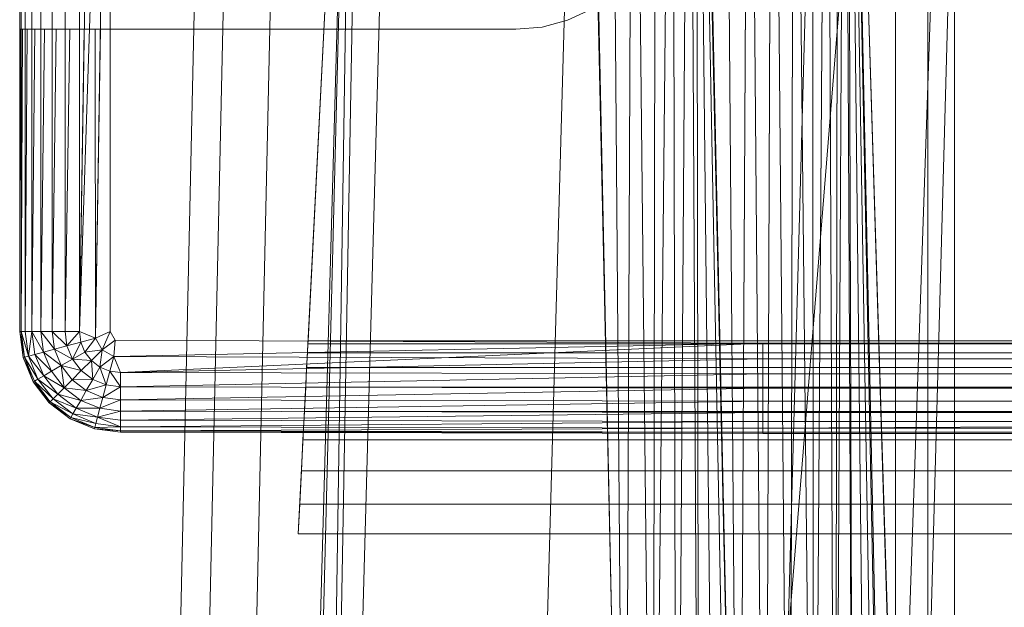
# Model space of a CAD drawing. Header units: metres. Extents: x 391.1 to 430.4, y 12.7 to 28.9.
# Tile 92 of 153: x 404.5778 to 404.721, y 27.8704 to 27.9559. Entities that reach past the tile are written whole.
import ezdxf

# ---------------------------------------------------------------- set-up
doc = ezdxf.new("R2010")
doc.units = ezdxf.units.M
doc.layers.add('A-DETL-____-MBND', color=7, linetype='Continuous', lineweight=18)

# ---------------------------------------------------------------- blocks, each defined once
blk = doc.blocks.new('Family - Inodor PB-155417-01_FON_P0')
at = {"layer": 'A-DETL-____-MBND', "color": 253, "true_color": 0xaaaaaa}
for p, q in [((0.02769, 0.72747), (0.02057, 0.40793)), ((0.02769, 0.72747), (0.02057, 0.40793)), ((0.03191, 0.72725), (0.02479, 0.40776)), ((0.03191, 0.72725), (0.02479, 0.40776)), ((0.03874, 0.72691), (0.03162, 0.40749)), ((0.03874, 0.72691), (0.03162, 0.40749)), ((0.03494, 0.21652), (0.04902, 0.7262)), ((0.04902, 0.7262), (0.03612, 0.21652)), ((0.04902, 0.7262), (0.04107, 0.21652)), ((0.0502, 0.7262), (0.04107, 0.21652)), ((0.05515, 0.7262), (0.04107, 0.21652)), ((0.08204, 0.7262), (0.06796, 0.21652)), ((0.08802, 0.44565), (0.08189, 0.7262)), ((0.10461, 0.44571), (0.09848, 0.7262)), ((0.11707, 0.7262), (0.10299, 0.21652)), ((0.13782, 0.7262), (0.12375, 0.21652)), ((0.08202, 0.72555), (0.08802, 0.44565)), ((0.08202, 0.72555), (0.08802, 0.44565)), ((0.08578, 0.72555), (0.08802, 0.44565)), ((0.08578, 0.72555), (0.08802, 0.44565)), ((0.0892, 0.72555), (0.08802, 0.44565)), ((0.08802, 0.44565), (0.0892, 0.72555)), ((0.0892, 0.72555), (0.09212, 0.44566)), ((0.0892, 0.72555), (0.09212, 0.44566)), ((0.09248, 0.72555), (0.09212, 0.44566)), ((0.09212, 0.44566), (0.09248, 0.72555)), ((0.09212, 0.44566), (0.09491, 0.72555)), ((0.09212, 0.44566), (0.09491, 0.72555)), ((0.09491, 0.72555), (0.09554, 0.44566)), ((0.09491, 0.72555), (0.09554, 0.44566)), ((0.09737, 0.72555), (0.09554, 0.44566)), ((0.09554, 0.44566), (0.09737, 0.72555)), ((0.09737, 0.72555), (0.09882, 0.44566)), ((0.09737, 0.72555), (0.09882, 0.44566)), ((0.09837, 0.72555), (0.09882, 0.44566)), ((0.09837, 0.72555), (0.10126, 0.44566)), ((0.09837, 0.72555), (0.09882, 0.44566)), ((0.09837, 0.72555), (0.10371, 0.44566)), ((0.09837, 0.72555), (0.10126, 0.44566)), ((0.09837, 0.72555), (0.10471, 0.44572)), ((0.09837, 0.72555), (0.10371, 0.44566)), ((0.09837, 0.72555), (0.10471, 0.44572)), ((0.09861, 0.7256), (0.10461, 0.44571)), ((0.09861, 0.7256), (0.10461, 0.44571)), ((0.10238, 0.7256), (0.10461, 0.44571)), ((0.10238, 0.7256), (0.10461, 0.44571)), ((0.10604, 0.7256), (0.10461, 0.44571)), ((0.10461, 0.44571), (0.10604, 0.7256)), ((0.12737, 0.72561), (0.10471, 0.44572)), ((0.10471, 0.44572), (0.12737, 0.72561)), ((0.10604, 0.7256), (0.10839, 0.44571)), ((0.10604, 0.7256), (0.10839, 0.44571)), ((0.10947, 0.7256), (0.10839, 0.44571)), ((0.10839, 0.44571), (0.10947, 0.7256)), ((0.10947, 0.7256), (0.11204, 0.44571)), ((0.10947, 0.7256), (0.11204, 0.44571)), ((0.11257, 0.7256), (0.11204, 0.44571)), ((0.11204, 0.44571), (0.11257, 0.7256)), ((0.11257, 0.7256), (0.11547, 0.44571)), ((0.11257, 0.7256), (0.11547, 0.44571)), ((0.11525, 0.7256), (0.11547, 0.44571)), ((0.11525, 0.7256), (0.11547, 0.44571)), ((0.11742, 0.7256), (0.11547, 0.44571)), ((0.11547, 0.44571), (0.11742, 0.7256)), ((0.11742, 0.7256), (0.11858, 0.44571)), ((0.11742, 0.7256), (0.11858, 0.44571)), ((0.11902, 0.7256), (0.11858, 0.44571)), ((0.11858, 0.44571), (0.11902, 0.7256)), ((0.11858, 0.44571), (0.12, 0.7256)), ((0.11858, 0.44571), (0.12, 0.7256)), ((0.12, 0.7256), (0.12125, 0.44571)), ((0.12, 0.7256), (0.12125, 0.44571)), ((0.12032, 0.7256), (0.12632, 0.44571)), ((0.12032, 0.7256), (0.13594, 0.21593)), ((0.12032, 0.7256), (0.12632, 0.44571)), ((0.12032, 0.7256), (0.13594, 0.21593)), ((0.12032, 0.7256), (0.13646, 0.2042)), ((0.12032, 0.7256), (0.12632, 0.44571)), ((0.12032, 0.7256), (0.12125, 0.44571)), ((0.12032, 0.7256), (0.12343, 0.44571)), ((0.12032, 0.7256), (0.12125, 0.44571)), ((0.12032, 0.7256), (0.12503, 0.44571)), ((0.12032, 0.7256), (0.12343, 0.44571)), ((0.12032, 0.7256), (0.12601, 0.44571)), ((0.12032, 0.7256), (0.12503, 0.44571)), ((0.12032, 0.7256), (0.12632, 0.44571)), ((0.12032, 0.7256), (0.12601, 0.44571)), ((0.13594, 0.72561), (0.12632, 0.44571)), ((0.12632, 0.44571), (0.13594, 0.72561)), ((0.12737, 0.72561), (0.12737, 0.44571)), ((0.12737, 0.72561), (0.12737, 0.44571)), ((0.13205, 0.72561), (0.13205, 0.44571)), ((0.13205, 0.72561), (0.13205, 0.44571)), ((0.13594, 0.72561), (0.13594, 0.44571)), ((0.13594, 0.72561), (0.13594, 0.44571)), ((0.13594, 0.44571), (0.13594, 0.72561)), ((0.13594, 0.72561), (0.13594, 0.44571)), ((0, 0.57723), (0, 0.71226)), ((0, 0.57723), (0, 0.71226)), ((0, 0.57723), (0, 0.71226)), ((0, 0.71226), (0, 0.57723)), ((0.0002, 0.71226), (0.0002, 0.57723)), ((0.0008, 0.71226), (0.0008, 0.57723)), ((0.00177, 0.71226), (0.00177, 0.57723)), ((0.00309, 0.71226), (0.00309, 0.57723)), ((0.00472, 0.71226), (0.00472, 0.57723)), ((0.0066, 0.71226), (0.0066, 0.57723)), ((0.00868, 0.71226), (0.00868, 0.57723)), ((0.0109, 0.71226), (0.00868, 0.57723)), ((0.01318, 0.71226), (0.00868, 0.57723)), ((0.01318, 0.71226), (0.01102, 0.57626)), ((0.01318, 0.71226), (0.01318, 0.57723)), ((0.0405, 0.54781), (0.04887, 0.71226)), ((0.04887, 0.71226), (0.04193, 0.57586)), ((0, 0.62119), (0, 0.67979)), ((0.07969, 0.62251), (0.08316, 0.62413)), ((0.07217, 0.62119), (0.07599, 0.62152)), ((0.07969, 0.62251), (0.07599, 0.62152)), ((0, 0.62119), (0.00007, 0.62119)), ((0.00007, 0.62119), (0, 0.57723)), ((0.00007, 0.62119), (0, 0.57723)), ((0.0002, 0.62119), (0.00007, 0.62119)), ((0.0002, 0.62119), (0.0002, 0.57723)), ((0.00039, 0.62119), (0.0002, 0.57723)), ((0.00039, 0.62119), (0.0002, 0.62119)), ((0.0002, 0.57723), (0.0002, 0.62119)), ((0.00039, 0.62119), (0.0002, 0.57723)), ((0.0008, 0.62119), (0.00039, 0.62119)), ((0.0008, 0.62119), (0.0008, 0.57723)), ((0.00111, 0.62119), (0.0008, 0.57723)), ((0.00111, 0.62119), (0.0008, 0.62119)), ((0.0008, 0.57723), (0.0008, 0.62119)), ((0.00111, 0.62119), (0.0008, 0.57723)), ((0.00177, 0.62119), (0.00111, 0.62119)), ((0.00177, 0.62119), (0.00177, 0.57723)), ((0.0022, 0.62119), (0.00177, 0.57723)), ((0.0022, 0.62119), (0.00177, 0.62119)), ((0.00177, 0.57723), (0.00177, 0.62119)), ((0.0022, 0.62119), (0.00177, 0.57723)), ((0.00309, 0.62119), (0.0022, 0.62119)), ((0.00309, 0.62119), (0.00309, 0.57723)), ((0.00362, 0.62119), (0.00309, 0.57723)), ((0.00362, 0.62119), (0.00309, 0.62119)), ((0.00309, 0.57723), (0.00309, 0.62119)), ((0.00362, 0.62119), (0.00309, 0.57723)), ((0.00472, 0.62119), (0.00362, 0.62119)), ((0.00472, 0.62119), (0.00472, 0.57723)), ((0.00533, 0.62119), (0.00472, 0.57723)), ((0.00533, 0.62119), (0.00472, 0.62119)), ((0.00472, 0.57723), (0.00472, 0.62119)), ((0.00533, 0.62119), (0.00472, 0.57723)), ((0.0066, 0.62119), (0.00533, 0.62119)), ((0.0066, 0.62119), (0.0066, 0.57723)), ((0.00728, 0.62119), (0.0066, 0.57723)), ((0.00728, 0.62119), (0.0066, 0.62119)), ((0.0066, 0.57723), (0.0066, 0.62119)), ((0.00728, 0.62119), (0.0066, 0.57723)), ((0.00868, 0.62119), (0.00728, 0.62119)), ((0.00868, 0.62119), (0.00868, 0.57723)), ((0.0094, 0.62119), (0.00868, 0.57723)), ((0.0094, 0.62119), (0.00868, 0.62119)), ((0.00868, 0.57723), (0.00868, 0.62119)), ((0.0094, 0.62119), (0.00868, 0.57723)), ((0.01098, 0.62119), (0.0094, 0.62119)), ((0.01098, 0.62119), (0.01102, 0.57626)), ((0.01174, 0.62119), (0.01098, 0.62119)), ((0.01102, 0.57626), (0.01098, 0.62119)), ((0.01174, 0.62119), (0.01102, 0.57626)), ((0.01174, 0.62119), (0.01102, 0.57626)), ((0.01318, 0.62119), (0.01174, 0.62119)), ((0.01318, 0.62119), (0.01318, 0.57723)), ((0.01342, 0.62119), (0.01318, 0.62119)), ((0.01318, 0.57723), (0.01318, 0.62119)), ((0.01342, 0.62119), (0.04368, 0.62119)), ((0.04368, 0.62119), (0.04477, 0.62119)), ((0.04477, 0.62119), (0.07217, 0.62119)), ((0.0005, 0.57344), (0, 0.57723)), ((0.0005, 0.57344), (0, 0.57723)), ((0.0002, 0.57723), (0, 0.57723)), ((0.0005, 0.57344), (0, 0.57723)), ((0.0002, 0.57723), (0, 0.57723)), ((0, 0.57723), (0.0002, 0.57723)), ((0, 0.57723), (0.00069, 0.57349)), ((0, 0.57723), (0.00069, 0.57349)), ((0, 0.57723), (0.0005, 0.57344)), ((0.0002, 0.57723), (0.00069, 0.57349)), ((0.0008, 0.57723), (0.0002, 0.57723)), ((0.0002, 0.57723), (0.00069, 0.57349)), ((0.0002, 0.57723), (0.00127, 0.57365)), ((0.0002, 0.57723), (0.00069, 0.57349)), ((0.0008, 0.57723), (0.0002, 0.57723)), ((0.0002, 0.57723), (0.0008, 0.57723)), ((0.0002, 0.57723), (0.00127, 0.57365)), ((0.0008, 0.57723), (0.00127, 0.57365)), ((0.0008, 0.57723), (0.00177, 0.57723)), ((0.0008, 0.57723), (0.00127, 0.57365)), ((0.0008, 0.57723), (0.00177, 0.57723)), ((0.0008, 0.57723), (0.00127, 0.57365)), ((0.00177, 0.57723), (0.0008, 0.57723)), ((0.00177, 0.57723), (0.00127, 0.57365)), ((0.00127, 0.57365), (0.00177, 0.57723)), ((0.00177, 0.57723), (0.00221, 0.5739)), ((0.00309, 0.57723), (0.00177, 0.57723)), ((0.00177, 0.57723), (0.00221, 0.5739)), ((0.00177, 0.57723), (0.00348, 0.57424)), ((0.00177, 0.57723), (0.00221, 0.5739)), ((0.00309, 0.57723), (0.00177, 0.57723)), ((0.00177, 0.57723), (0.00309, 0.57723)), ((0.00177, 0.57723), (0.00348, 0.57424)), ((0.00309, 0.57723), (0.00348, 0.57424)), ((0.00472, 0.57723), (0.00309, 0.57723)), ((0.00309, 0.57723), (0.00348, 0.57424)), ((0.00309, 0.57723), (0.00505, 0.57466)), ((0.00309, 0.57723), (0.00348, 0.57424)), ((0.00472, 0.57723), (0.00309, 0.57723)), ((0.00309, 0.57723), (0.00472, 0.57723)), ((0.00309, 0.57723), (0.00505, 0.57466)), ((0.00472, 0.57723), (0.00505, 0.57466)), ((0.0066, 0.57723), (0.00472, 0.57723)), ((0.00472, 0.57723), (0.00505, 0.57466)), ((0.00472, 0.57723), (0.00687, 0.57515)), ((0.00472, 0.57723), (0.00505, 0.57466)), ((0.0066, 0.57723), (0.00472, 0.57723)), ((0.00472, 0.57723), (0.0066, 0.57723)), ((0.00472, 0.57723), (0.00687, 0.57515)), ((0.0066, 0.57723), (0.00687, 0.57515)), ((0.0066, 0.57723), (0.00868, 0.57723)), ((0.0066, 0.57723), (0.00687, 0.57515)), ((0.0066, 0.57723), (0.00868, 0.57723)), ((0.0066, 0.57723), (0.00687, 0.57515)), ((0.00868, 0.57723), (0.0066, 0.57723)), ((0.00868, 0.57723), (0.00687, 0.57515)), ((0.00687, 0.57515), (0.00868, 0.57723)), ((0.00868, 0.57723), (0.00888, 0.57569)), ((0.00868, 0.57723), (0.01102, 0.57626)), ((0.00868, 0.57723), (0.00888, 0.57569)), ((0.00868, 0.57723), (0.01102, 0.57626)), ((0.00868, 0.57723), (0.00888, 0.57569)), ((0.01102, 0.57626), (0.00868, 0.57723)), ((0.01102, 0.57626), (0.01318, 0.57723)), ((0.01318, 0.57723), (0.01102, 0.57626)), ((0.01102, 0.57626), (0.01318, 0.57723)), ((0.01318, 0.57723), (0.012, 0.57458)), ((0.012, 0.57458), (0.01318, 0.57723)), ((0.01318, 0.57723), (0.01391, 0.57596)), ((0.01318, 0.57723), (0.01391, 0.57596)), ((0.01318, 0.57723), (0.01391, 0.57596)), ((0.00687, 0.57515), (0.00888, 0.57569)), ((0.00687, 0.57515), (0.00888, 0.57569)), ((0.00687, 0.57515), (0.00888, 0.57569)), ((0.00888, 0.57569), (0.00768, 0.57321)), ((0.00768, 0.57321), (0.00888, 0.57569)), ((0.01102, 0.57626), (0.00888, 0.57569)), ((0.01102, 0.57626), (0.00888, 0.57569)), ((0.00888, 0.57569), (0.01102, 0.57626)), ((0.00888, 0.57569), (0.00948, 0.57425)), ((0.00888, 0.57569), (0.00948, 0.57425)), ((0.00888, 0.57569), (0.00948, 0.57425)), ((0.01102, 0.57626), (0.00948, 0.57425)), ((0.01102, 0.57626), (0.00948, 0.57425)), ((0.00948, 0.57425), (0.01102, 0.57626)), ((0.01102, 0.57626), (0.012, 0.57458)), ((0.01102, 0.57626), (0.012, 0.57458)), ((0.01391, 0.57596), (0.012, 0.57458)), ((0.012, 0.57458), (0.01391, 0.57596)), ((0.012, 0.57458), (0.01391, 0.57596)), ((0.01391, 0.57596), (0.01368, 0.57361)), ((0.01391, 0.57596), (0.01368, 0.57361)), ((0.01391, 0.57596), (0.01368, 0.57361)), ((0.01391, 0.57596), (0.10805, 0.57556)), ((0.01391, 0.57596), (0.10805, 0.57556)), ((0.01391, 0.57596), (0.10805, 0.57556)), ((0.04193, 0.57586), (0.04191, 0.57542)), ((0.3592, 0.57586), (0.04193, 0.57586)), ((0.00348, 0.57424), (0.00221, 0.5739)), ((0.00348, 0.57424), (0.00221, 0.5739)), ((0.00221, 0.5739), (0.00348, 0.57424)), ((0.00505, 0.57466), (0.00348, 0.57424)), ((0.00505, 0.57466), (0.00348, 0.57424)), ((0.00348, 0.57424), (0.00505, 0.57466)), ((0.00348, 0.57424), (0.00464, 0.57145)), ((0.00348, 0.57424), (0.00464, 0.57145)), ((0.00348, 0.57424), (0.00605, 0.57227)), ((0.00348, 0.57424), (0.00464, 0.57145)), ((0.00348, 0.57424), (0.00605, 0.57227)), ((0.00687, 0.57515), (0.00505, 0.57466)), ((0.00687, 0.57515), (0.00505, 0.57466)), ((0.00505, 0.57466), (0.00687, 0.57515)), ((0.00505, 0.57466), (0.00605, 0.57227)), ((0.00505, 0.57466), (0.00605, 0.57227)), ((0.00505, 0.57466), (0.00768, 0.57321)), ((0.00505, 0.57466), (0.00605, 0.57227)), ((0.00505, 0.57466), (0.00768, 0.57321)), ((0.00687, 0.57515), (0.00768, 0.57321)), ((0.00687, 0.57515), (0.00768, 0.57321)), ((0.00687, 0.57515), (0.00768, 0.57321)), ((0.00948, 0.57425), (0.00768, 0.57321)), ((0.00768, 0.57321), (0.00948, 0.57425)), ((0.00768, 0.57321), (0.00948, 0.57425)), ((0.00948, 0.57425), (0.012, 0.57458)), ((0.00948, 0.57425), (0.012, 0.57458)), ((0.00948, 0.57425), (0.012, 0.57458)), ((0.00948, 0.57425), (0.01043, 0.57301)), ((0.00948, 0.57425), (0.01043, 0.57301)), ((0.00948, 0.57425), (0.01043, 0.57301)), ((0.012, 0.57458), (0.01043, 0.57301)), ((0.012, 0.57458), (0.01043, 0.57301)), ((0.01043, 0.57301), (0.012, 0.57458)), ((0.012, 0.57458), (0.01167, 0.57206)), ((0.012, 0.57458), (0.01167, 0.57206)), ((0.01167, 0.57206), (0.012, 0.57458)), ((0.012, 0.57458), (0.01368, 0.57361)), ((0.012, 0.57458), (0.01368, 0.57361)), ((0.012, 0.57458), (0.01368, 0.57361)), ((0.10805, 0.57556), (0.01368, 0.57361)), ((0.01368, 0.57361), (0.10805, 0.57556)), ((0.10805, 0.57556), (0.01465, 0.57126)), ((0.04191, 0.57542), (0.04184, 0.57413)), ((0.35923, 0.57542), (0.04191, 0.57542)), ((0.10805, 0.57556), (0.29485, 0.57556)), ((0.10805, 0.57556), (0.29485, 0.57556)), ((0.10805, 0.57556), (0.10805, 0.57328)), ((0.10805, 0.57556), (0.29485, 0.57556)), ((0.10805, 0.57556), (0.10805, 0.57328)), ((0.00069, 0.57349), (0.0005, 0.57344)), ((0.00069, 0.57349), (0.0005, 0.57344)), ((0.0005, 0.57344), (0.00069, 0.57349)), ((0.00196, 0.56991), (0.0005, 0.57344)), ((0.00196, 0.56991), (0.0005, 0.57344)), ((0.00196, 0.56991), (0.0005, 0.57344)), ((0.0005, 0.57344), (0.00196, 0.56991)), ((0.00127, 0.57365), (0.00069, 0.57349)), ((0.00127, 0.57365), (0.00069, 0.57349)), ((0.00069, 0.57349), (0.00127, 0.57365)), ((0.00069, 0.57349), (0.00214, 0.57001)), ((0.00069, 0.57349), (0.00196, 0.56991)), ((0.00069, 0.57349), (0.00265, 0.57031)), ((0.00069, 0.57349), (0.00214, 0.57001)), ((0.00069, 0.57349), (0.00196, 0.56991)), ((0.00069, 0.57349), (0.00265, 0.57031)), ((0.00069, 0.57349), (0.00214, 0.57001)), ((0.00221, 0.5739), (0.00127, 0.57365)), ((0.00127, 0.57365), (0.00221, 0.5739)), ((0.00127, 0.57365), (0.00221, 0.5739)), ((0.00127, 0.57365), (0.00265, 0.57031)), ((0.00127, 0.57365), (0.00265, 0.57031)), ((0.00127, 0.57365), (0.0035, 0.57079)), ((0.00127, 0.57365), (0.0035, 0.57079)), ((0.00127, 0.57365), (0.00265, 0.57031)), ((0.00221, 0.5739), (0.0035, 0.57079)), ((0.00221, 0.5739), (0.0035, 0.57079)), ((0.00221, 0.5739), (0.00464, 0.57145)), ((0.00221, 0.5739), (0.00464, 0.57145)), ((0.00221, 0.5739), (0.0035, 0.57079)), ((0.00768, 0.57321), (0.00605, 0.57227)), ((0.00768, 0.57321), (0.00605, 0.57227)), ((0.00605, 0.57227), (0.00768, 0.57321)), ((0.00768, 0.57321), (0.00896, 0.57154)), ((0.00768, 0.57321), (0.00896, 0.57154)), ((0.00768, 0.57321), (0.01043, 0.57301)), ((0.00768, 0.57321), (0.00896, 0.57154)), ((0.00768, 0.57321), (0.01043, 0.57301)), ((0.01043, 0.57301), (0.00896, 0.57154)), ((0.01043, 0.57301), (0.00896, 0.57154)), ((0.00896, 0.57154), (0.01043, 0.57301)), ((0.01043, 0.57301), (0.01167, 0.57206)), ((0.01043, 0.57301), (0.01062, 0.57026)), ((0.01043, 0.57301), (0.01167, 0.57206)), ((0.01043, 0.57301), (0.01062, 0.57026)), ((0.01043, 0.57301), (0.01167, 0.57206)), ((0.01368, 0.57361), (0.01167, 0.57206)), ((0.01167, 0.57206), (0.01368, 0.57361)), ((0.01167, 0.57206), (0.01368, 0.57361)), ((0.01368, 0.57361), (0.01311, 0.57147)), ((0.01368, 0.57361), (0.01311, 0.57147)), ((0.01311, 0.57147), (0.01368, 0.57361)), ((0.01368, 0.57361), (0.01465, 0.57126)), ((0.01368, 0.57361), (0.01465, 0.57126)), ((0.01368, 0.57361), (0.10805, 0.57328)), ((0.01368, 0.57361), (0.01465, 0.57126)), ((0.01368, 0.57361), (0.10805, 0.57328)), ((0.10805, 0.57328), (0.01465, 0.57126)), ((0.10805, 0.57328), (0.01465, 0.57126)), ((0.01465, 0.57126), (0.10805, 0.57328)), ((0.04184, 0.57413), (0.04173, 0.57201)), ((0.35929, 0.57413), (0.04184, 0.57413)), ((0.10805, 0.57328), (0.29485, 0.57328)), ((0.10805, 0.57328), (0.10805, 0.57106)), ((0.10805, 0.57328), (0.29485, 0.57328)), ((0.10805, 0.57328), (0.29485, 0.57328)), ((0.10805, 0.57328), (0.10805, 0.57106)), ((0.00464, 0.57145), (0.0035, 0.57079)), ((0.00464, 0.57145), (0.0035, 0.57079)), ((0.0035, 0.57079), (0.00464, 0.57145)), ((0.00605, 0.57227), (0.00464, 0.57145)), ((0.00605, 0.57227), (0.00464, 0.57145)), ((0.00464, 0.57145), (0.00605, 0.57227)), ((0.00464, 0.57145), (0.00648, 0.56906)), ((0.00464, 0.57145), (0.00648, 0.56906)), ((0.00464, 0.57145), (0.00648, 0.56906)), ((0.00605, 0.57227), (0.00763, 0.57021)), ((0.00605, 0.57227), (0.00648, 0.56906)), ((0.00605, 0.57227), (0.00763, 0.57021)), ((0.00605, 0.57227), (0.00648, 0.56906)), ((0.00605, 0.57227), (0.00896, 0.57154)), ((0.00605, 0.57227), (0.00763, 0.57021)), ((0.00605, 0.57227), (0.00896, 0.57154)), ((0.00896, 0.57154), (0.00763, 0.57021)), ((0.00896, 0.57154), (0.00763, 0.57021)), ((0.00763, 0.57021), (0.00896, 0.57154)), ((0.00896, 0.57154), (0.01062, 0.57026)), ((0.00896, 0.57154), (0.01062, 0.57026)), ((0.00896, 0.57154), (0.01062, 0.57026)), ((0.01167, 0.57206), (0.01062, 0.57026)), ((0.01167, 0.57206), (0.01062, 0.57026)), ((0.01062, 0.57026), (0.01167, 0.57206)), ((0.01167, 0.57206), (0.01311, 0.57147)), ((0.01167, 0.57206), (0.01257, 0.56946)), ((0.01167, 0.57206), (0.01311, 0.57147)), ((0.01167, 0.57206), (0.01257, 0.56946)), ((0.01167, 0.57206), (0.01311, 0.57147)), ((0.01311, 0.57147), (0.01257, 0.56946)), ((0.01311, 0.57147), (0.01257, 0.56946)), ((0.01257, 0.56946), (0.01311, 0.57147)), ((0.01465, 0.57126), (0.01311, 0.57147)), ((0.01311, 0.57147), (0.01465, 0.56918)), ((0.01311, 0.57147), (0.01465, 0.57126)), ((0.01311, 0.57147), (0.01465, 0.57126)), ((0.01311, 0.57147), (0.01465, 0.56918)), ((0.04173, 0.57201), (0.04159, 0.56914)), ((0.3594, 0.57201), (0.04173, 0.57201)), ((0.00214, 0.57001), (0.00196, 0.56991)), ((0.00214, 0.57001), (0.00196, 0.56991)), ((0.00196, 0.56991), (0.00214, 0.57001)), ((0.00429, 0.56687), (0.00196, 0.56991)), ((0.00429, 0.56687), (0.00196, 0.56991)), ((0.00429, 0.56687), (0.00196, 0.56991)), ((0.00196, 0.56991), (0.00429, 0.56687)), ((0.00265, 0.57031), (0.00214, 0.57001)), ((0.00265, 0.57031), (0.00214, 0.57001)), ((0.00214, 0.57001), (0.00265, 0.57031)), ((0.00214, 0.57001), (0.00443, 0.56702)), ((0.00214, 0.57001), (0.00429, 0.56687)), ((0.00214, 0.57001), (0.00485, 0.56744)), ((0.00214, 0.57001), (0.00443, 0.56702)), ((0.00214, 0.57001), (0.00429, 0.56687)), ((0.00214, 0.57001), (0.00485, 0.56744)), ((0.00214, 0.57001), (0.00443, 0.56702)), ((0.0035, 0.57079), (0.00265, 0.57031)), ((0.0035, 0.57079), (0.00265, 0.57031)), ((0.00265, 0.57031), (0.0035, 0.57079)), ((0.00265, 0.57031), (0.00485, 0.56744)), ((0.00265, 0.57031), (0.00485, 0.56744)), ((0.00265, 0.57031), (0.00554, 0.56812)), ((0.00265, 0.57031), (0.00554, 0.56812)), ((0.00265, 0.57031), (0.00485, 0.56744)), ((0.0035, 0.57079), (0.00554, 0.56812)), ((0.0035, 0.57079), (0.00554, 0.56812)), ((0.0035, 0.57079), (0.00648, 0.56906)), ((0.0035, 0.57079), (0.00648, 0.56906)), ((0.0035, 0.57079), (0.00554, 0.56812)), ((0.00763, 0.57021), (0.00648, 0.56906)), ((0.00763, 0.57021), (0.00648, 0.56906)), ((0.00648, 0.56906), (0.00763, 0.57021)), ((0.00763, 0.57021), (0.01062, 0.57026)), ((0.00763, 0.57021), (0.01062, 0.57026)), ((0.00763, 0.57021), (0.00968, 0.56863)), ((0.00763, 0.57021), (0.00968, 0.56863)), ((0.00763, 0.57021), (0.00968, 0.56863)), ((0.01062, 0.57026), (0.00968, 0.56863)), ((0.01062, 0.57026), (0.00968, 0.56863)), ((0.00968, 0.56863), (0.01062, 0.57026)), ((0.01062, 0.57026), (0.01257, 0.56946)), ((0.01062, 0.57026), (0.01257, 0.56946)), ((0.01062, 0.57026), (0.01257, 0.56946)), ((0.01465, 0.57126), (0.01465, 0.56918)), ((0.01465, 0.57126), (0.10805, 0.57106)), ((0.01465, 0.57126), (0.01465, 0.56918)), ((0.01465, 0.57126), (0.10805, 0.57106)), ((0.01465, 0.57126), (0.01465, 0.56918)), ((0.01465, 0.57126), (0.10805, 0.57106)), ((0.10805, 0.57106), (0.01465, 0.56918)), ((0.01465, 0.56918), (0.10805, 0.57106)), ((0.10805, 0.57106), (0.29485, 0.57106)), ((0.10805, 0.57106), (0.10805, 0.56898)), ((0.10805, 0.57106), (0.29485, 0.57106)), ((0.10805, 0.57106), (0.29485, 0.57106)), ((0.10805, 0.57106), (0.10805, 0.56898)), ((0.00648, 0.56906), (0.00554, 0.56812)), ((0.00648, 0.56906), (0.00554, 0.56812)), ((0.00554, 0.56812), (0.00648, 0.56906)), ((0.00648, 0.56906), (0.00887, 0.56722)), ((0.00648, 0.56906), (0.00887, 0.56722)), ((0.00648, 0.56906), (0.00968, 0.56863)), ((0.00648, 0.56906), (0.00968, 0.56863)), ((0.00648, 0.56906), (0.00887, 0.56722)), ((0.00968, 0.56863), (0.00887, 0.56722)), ((0.00968, 0.56863), (0.00887, 0.56722)), ((0.00887, 0.56722), (0.00968, 0.56863)), ((0.00968, 0.56863), (0.01257, 0.56946)), ((0.00968, 0.56863), (0.01257, 0.56946)), ((0.00968, 0.56863), (0.01208, 0.56764)), ((0.00968, 0.56863), (0.01208, 0.56764)), ((0.00968, 0.56863), (0.01208, 0.56764)), ((0.01257, 0.56946), (0.01208, 0.56764)), ((0.01257, 0.56946), (0.01208, 0.56764)), ((0.01208, 0.56764), (0.01257, 0.56946)), ((0.01208, 0.56764), (0.01465, 0.56918)), ((0.01208, 0.56764), (0.01465, 0.56918)), ((0.01257, 0.56946), (0.01465, 0.56918)), ((0.01257, 0.56946), (0.01465, 0.56918)), ((0.01257, 0.56946), (0.01465, 0.56918)), ((0.01465, 0.56918), (0.01465, 0.5673)), ((0.01465, 0.56918), (0.10805, 0.56898)), ((0.01465, 0.56918), (0.01465, 0.5673)), ((0.01465, 0.56918), (0.10805, 0.56898)), ((0.01465, 0.56918), (0.01465, 0.5673)), ((0.01465, 0.56918), (0.10805, 0.56898)), ((0.10805, 0.56898), (0.01465, 0.5673)), ((0.01465, 0.5673), (0.10805, 0.56898)), ((0.04159, 0.56914), (0.04141, 0.56559)), ((0.35955, 0.56914), (0.04159, 0.56914)), ((0.10805, 0.56898), (0.29485, 0.56898)), ((0.10805, 0.56898), (0.10805, 0.5671)), ((0.10805, 0.56898), (0.29485, 0.56898)), ((0.10805, 0.56898), (0.29485, 0.56898)), ((0.10805, 0.56898), (0.10805, 0.5671)), ((0.00485, 0.56744), (0.00443, 0.56702)), ((0.00485, 0.56744), (0.00443, 0.56702)), ((0.00443, 0.56702), (0.00485, 0.56744)), ((0.00554, 0.56812), (0.00485, 0.56744)), ((0.00554, 0.56812), (0.00485, 0.56744)), ((0.00485, 0.56744), (0.00554, 0.56812)), ((0.00485, 0.56744), (0.00772, 0.56524)), ((0.00485, 0.56744), (0.00772, 0.56524)), ((0.00485, 0.56744), (0.00821, 0.56608)), ((0.00485, 0.56744), (0.00821, 0.56608)), ((0.00485, 0.56744), (0.00772, 0.56524)), ((0.00554, 0.56812), (0.00821, 0.56608)), ((0.00554, 0.56812), (0.00821, 0.56608)), ((0.00554, 0.56812), (0.00887, 0.56722)), ((0.00554, 0.56812), (0.00887, 0.56722)), ((0.00554, 0.56812), (0.00821, 0.56608)), ((0.00887, 0.56722), (0.00821, 0.56608)), ((0.00887, 0.56722), (0.00821, 0.56608)), ((0.00821, 0.56608), (0.00887, 0.56722)), ((0.00887, 0.56722), (0.01208, 0.56764)), ((0.00887, 0.56722), (0.01208, 0.56764)), ((0.00887, 0.56722), (0.01166, 0.56607)), ((0.00887, 0.56722), (0.01166, 0.56607)), ((0.00887, 0.56722), (0.01166, 0.56607)), ((0.01208, 0.56764), (0.01166, 0.56607)), ((0.01208, 0.56764), (0.01166, 0.56607)), ((0.01166, 0.56607), (0.01208, 0.56764)), ((0.01166, 0.56607), (0.01465, 0.5673)), ((0.01166, 0.56607), (0.01465, 0.5673)), ((0.01208, 0.56764), (0.01465, 0.5673)), ((0.01208, 0.56764), (0.01465, 0.5673)), ((0.01208, 0.56764), (0.01465, 0.5673)), ((0.01465, 0.5673), (0.01465, 0.56567)), ((0.01465, 0.5673), (0.10805, 0.5671)), ((0.01465, 0.5673), (0.01465, 0.56567)), ((0.01465, 0.5673), (0.10805, 0.5671)), ((0.01465, 0.5673), (0.01465, 0.56567)), ((0.01465, 0.5673), (0.10805, 0.5671)), ((0.10805, 0.5671), (0.01465, 0.56567)), ((0.01465, 0.56567), (0.10805, 0.5671)), ((0.10805, 0.5671), (0.29485, 0.5671)), ((0.10805, 0.5671), (0.10805, 0.56547)), ((0.10805, 0.5671), (0.29485, 0.5671)), ((0.10805, 0.5671), (0.29485, 0.5671)), ((0.10805, 0.5671), (0.10805, 0.56547)), ((0.00443, 0.56702), (0.00429, 0.56687)), ((0.00443, 0.56702), (0.00429, 0.56687)), ((0.00429, 0.56687), (0.00443, 0.56702)), ((0.00733, 0.56455), (0.00429, 0.56687)), ((0.00733, 0.56455), (0.00429, 0.56687)), ((0.00733, 0.56455), (0.00429, 0.56687)), ((0.00429, 0.56687), (0.00743, 0.56472)), ((0.00429, 0.56687), (0.00743, 0.56472)), ((0.00429, 0.56687), (0.00733, 0.56455)), ((0.00443, 0.56702), (0.00743, 0.56472)), ((0.00443, 0.56702), (0.00743, 0.56472)), ((0.00443, 0.56702), (0.00772, 0.56524)), ((0.00443, 0.56702), (0.00772, 0.56524)), ((0.00443, 0.56702), (0.00743, 0.56472)), ((0.00821, 0.56608), (0.00772, 0.56524)), ((0.00821, 0.56608), (0.00772, 0.56524)), ((0.00772, 0.56524), (0.00821, 0.56608)), ((0.00821, 0.56608), (0.01132, 0.56479)), ((0.00821, 0.56608), (0.01132, 0.56479)), ((0.00821, 0.56608), (0.01166, 0.56607)), ((0.00821, 0.56608), (0.01166, 0.56607)), ((0.00821, 0.56608), (0.01132, 0.56479)), ((0.01166, 0.56607), (0.01132, 0.56479)), ((0.01166, 0.56607), (0.01132, 0.56479)), ((0.01132, 0.56479), (0.01166, 0.56607)), ((0.01132, 0.56479), (0.01465, 0.56567)), ((0.01132, 0.56479), (0.01465, 0.56567)), ((0.01166, 0.56607), (0.01465, 0.56567)), ((0.01166, 0.56607), (0.01465, 0.56567)), ((0.01166, 0.56607), (0.01465, 0.56567)), ((0.01465, 0.56567), (0.01465, 0.56435)), ((0.01465, 0.56567), (0.10805, 0.56547)), ((0.01465, 0.56567), (0.01465, 0.56435)), ((0.01465, 0.56567), (0.10805, 0.56547)), ((0.01465, 0.56567), (0.01465, 0.56435)), ((0.01465, 0.56567), (0.10805, 0.56547)), ((0.04141, 0.56559), (0.0412, 0.56149)), ((0.35973, 0.5656), (0.04141, 0.56559)), ((0.00743, 0.56472), (0.00733, 0.56455)), ((0.00743, 0.56472), (0.00733, 0.56455)), ((0.00733, 0.56455), (0.00743, 0.56472)), ((0.01086, 0.56308), (0.00733, 0.56455)), ((0.01086, 0.56308), (0.00733, 0.56455)), ((0.01086, 0.56308), (0.00733, 0.56455)), ((0.00733, 0.56455), (0.01091, 0.56328)), ((0.00733, 0.56455), (0.01091, 0.56328)), ((0.00733, 0.56455), (0.01086, 0.56308)), ((0.00772, 0.56524), (0.00743, 0.56472)), ((0.00772, 0.56524), (0.00743, 0.56472)), ((0.00743, 0.56472), (0.00772, 0.56524)), ((0.00743, 0.56472), (0.01091, 0.56328)), ((0.00743, 0.56472), (0.01091, 0.56328)), ((0.00743, 0.56472), (0.01106, 0.56385)), ((0.00743, 0.56472), (0.01106, 0.56385)), ((0.00743, 0.56472), (0.01091, 0.56328)), ((0.00772, 0.56524), (0.01106, 0.56385)), ((0.00772, 0.56524), (0.01106, 0.56385)), ((0.00772, 0.56524), (0.01132, 0.56479)), ((0.00772, 0.56524), (0.01132, 0.56479)), ((0.00772, 0.56524), (0.01106, 0.56385)), ((0.01132, 0.56479), (0.01106, 0.56385)), ((0.01132, 0.56479), (0.01106, 0.56385)), ((0.01106, 0.56385), (0.01132, 0.56479)), ((0.01465, 0.56435), (0.01132, 0.56479)), ((0.01132, 0.56479), (0.01465, 0.56338)), ((0.01132, 0.56479), (0.01465, 0.56435)), ((0.01132, 0.56479), (0.01465, 0.56435)), ((0.01132, 0.56479), (0.01465, 0.56338)), ((0.10805, 0.56547), (0.01465, 0.56435)), ((0.01465, 0.56435), (0.10805, 0.56547)), ((0.01465, 0.56435), (0.01465, 0.56338)), ((0.01465, 0.56435), (0.10805, 0.56415)), ((0.01465, 0.56435), (0.01465, 0.56338)), ((0.01465, 0.56435), (0.10805, 0.56415)), ((0.01465, 0.56435), (0.01465, 0.56338)), ((0.01465, 0.56435), (0.10805, 0.56415)), ((0.10805, 0.56547), (0.10805, 0.56415)), ((0.10805, 0.56547), (0.29485, 0.56547)), ((0.10805, 0.56547), (0.10805, 0.56415)), ((0.10805, 0.56547), (0.29485, 0.56547)), ((0.10805, 0.56547), (0.29485, 0.56547)), ((0.10805, 0.56547), (0.10805, 0.56415)), ((0.01091, 0.56328), (0.01086, 0.56308)), ((0.01091, 0.56328), (0.01086, 0.56308)), ((0.01086, 0.56308), (0.01091, 0.56328)), ((0.01465, 0.56258), (0.01086, 0.56308)), ((0.01465, 0.56258), (0.01086, 0.56308)), ((0.01465, 0.56258), (0.01086, 0.56308)), ((0.01086, 0.56308), (0.01465, 0.56278)), ((0.01086, 0.56308), (0.01465, 0.56278)), ((0.01086, 0.56308), (0.01465, 0.56258)), ((0.01106, 0.56385), (0.01091, 0.56328)), ((0.01106, 0.56385), (0.01091, 0.56328)), ((0.01091, 0.56328), (0.01106, 0.56385)), ((0.01091, 0.56328), (0.01465, 0.56338)), ((0.01091, 0.56328), (0.01465, 0.56338)), ((0.01091, 0.56328), (0.01465, 0.56278)), ((0.01091, 0.56328), (0.01465, 0.56278)), ((0.01091, 0.56328), (0.01465, 0.56278)), ((0.01106, 0.56385), (0.01465, 0.56338)), ((0.01106, 0.56385), (0.01465, 0.56338)), ((0.01106, 0.56385), (0.01465, 0.56338)), ((0.10805, 0.56415), (0.01465, 0.56338)), ((0.01465, 0.56338), (0.10805, 0.56415)), ((0.01465, 0.56338), (0.01465, 0.56278)), ((0.01465, 0.56338), (0.10805, 0.56318)), ((0.01465, 0.56338), (0.01465, 0.56278)), ((0.01465, 0.56338), (0.10805, 0.56318)), ((0.01465, 0.56338), (0.01465, 0.56278)), ((0.01465, 0.56338), (0.10805, 0.56318)), ((0.10805, 0.56318), (0.01465, 0.56278)), ((0.01465, 0.56278), (0.10805, 0.56318)), ((0.01465, 0.56278), (0.01465, 0.56258)), ((0.01465, 0.56278), (0.10805, 0.56258)), ((0.01465, 0.56278), (0.01465, 0.56258)), ((0.01465, 0.56278), (0.10805, 0.56258)), ((0.01465, 0.56278), (0.01465, 0.56258)), ((0.01465, 0.56278), (0.10805, 0.56258)), ((0.10805, 0.56415), (0.10805, 0.56318)), ((0.10805, 0.56415), (0.29485, 0.56415)), ((0.10805, 0.56415), (0.10805, 0.56318)), ((0.10805, 0.56415), (0.29485, 0.56415)), ((0.10805, 0.56415), (0.29485, 0.56415)), ((0.10805, 0.56415), (0.10805, 0.56318)), ((0.29485, 0.56415), (0.10805, 0.56318)), ((0.10805, 0.56318), (0.29485, 0.56415)), ((0.10805, 0.56318), (0.10805, 0.56258)), ((0.10805, 0.56318), (0.29485, 0.56318)), ((0.10805, 0.56318), (0.10805, 0.56258)), ((0.10805, 0.56318), (0.29485, 0.56318)), ((0.10805, 0.56318), (0.10805, 0.56258)), ((0.10805, 0.56318), (0.29485, 0.56318)), ((0.38826, 0.56258), (0.01465, 0.56258)), ((0.38826, 0.56258), (0.01465, 0.56258)), ((0.10805, 0.56238), (0.01465, 0.56258)), ((0.10805, 0.56258), (0.01465, 0.56258)), ((0.01465, 0.56258), (0.10805, 0.56258)), ((0.01465, 0.56258), (0.10805, 0.56238)), ((0.0412, 0.56149), (0.04097, 0.55695)), ((0.35993, 0.56149), (0.0412, 0.56149)), ((0.10805, 0.56258), (0.10805, 0.56238)), ((0.10805, 0.56258), (0.29485, 0.56258)), ((0.10805, 0.56258), (0.10805, 0.56238)), ((0.10805, 0.56258), (0.29485, 0.56258)), ((0.10805, 0.56258), (0.29485, 0.56258)), ((0.10805, 0.56258), (0.10805, 0.56238)), ((0.29485, 0.56238), (0.10805, 0.56238)), ((0.10805, 0.56238), (0.29485, 0.56238)), ((0.04097, 0.55695), (0.04072, 0.55211)), ((0.36017, 0.55695), (0.04097, 0.55695)), ((0.04072, 0.55211), (0.0405, 0.54781)), ((0.36041, 0.55211), (0.04072, 0.55211)), ((0.0405, 0.54781), (0.36063, 0.54781))]:
    blk.add_line(p, q, dxfattribs=at)
blk = doc.blocks.new('LONDR55-XX_ZZ-ARQ-CAA-M3D-Londres55_ifc-1-01_FON_P0')
at = {"layer": 'A-DETL-____-MBND', "color": 253, "lineweight": 18, "true_color": 0xaaaaaa}
blk.add_blockref('Family - Inodor PB-155417-01_FON_P0', (404.57781, 27.33331), dxfattribs=at)

msp = doc.modelspace()

# ---------------------------------------------------------------- block references
at = {"lineweight": 5}
msp.add_blockref('LONDR55-XX_ZZ-ARQ-CAA-M3D-Londres55_ifc-1-01_FON_P0', (0, 0), dxfattribs=at)

doc.saveas('drawing.dxf')
